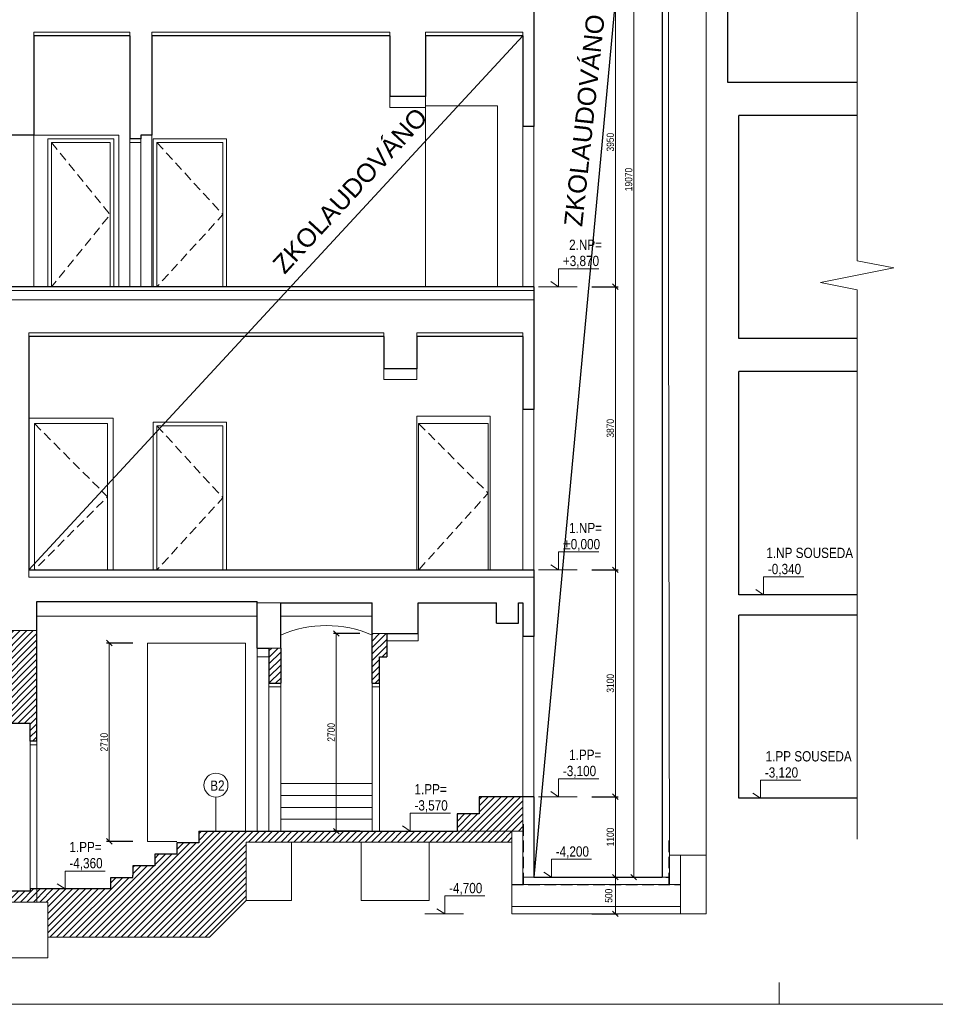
# Model space of a CAD drawing. Header units: millimetres. Extents: x -300958 to -108039, y 30118 to 292543.
# Tile 3 of 256: x -257608 to -245100, y 38432 to 51888. Entities that reach past the tile are written whole.
import ezdxf

# ---------------------------------------------------------------- set-up
doc = ezdxf.new("R2010")
doc.units = ezdxf.units.MM
doc.header["$MEASUREMENT"] = 0
for name, pattern in [('DGN Style 2', [879.857395, 527.914437, -351.942958]), ('DGN Style 3', [888.558256, 634.684469, -253.873788]), ('HIDDEN', [0.375, 0.25, -0.125])]:
    doc.linetypes.add(name, pattern=pattern)
doc.layers.get('0').update_dxf_attribs({"lineweight": 13})
doc.layers.get('Defpoints').update_dxf_attribs({"color": 3, "lineweight": 13})
for name, color, linetype, lineweight in [('BOURÁNÍ', 40, 'Continuous', 13), ('dims', 7, 'Continuous', 9), ('ETAPY', 7, 'Continuous', 0), ('legenda', 7, 'Continuous', 13), ('Materiály', 1, 'Continuous', 13), ('RAMECEK', 7, 'Continuous', 0), ('tenka', 7, 'Continuous', 13), ('výškové kóty', 7, 'Continuous', 13), ('walls', 7, 'Continuous', 13)]:
    doc.layers.add(name, color=color, linetype=linetype, lineweight=lineweight)
doc.styles.add('GENERATED_STYLE_8', font='arial.ttf')
doc.styles.add('STYLE-0', font='ARIALN.TTF')
doc.dimstyles.new('arch', dxfattribs={"dimscale": 50, "dimtxt": 2.5, "dimasz": 2.5, "dimexe": 1.25, "dimexo": 0.9, "dimtad": 1, "dimdec": 0, "dimtxsty": 'STYLE-0', "dimblk": 'ARCHTICK', "dimcen": 2.5, "dimadec": 0, "dimazin": 0, "dimtfac": 1, "dimtdec": 0, "dimtmove": 2, "dimatfit": 3, "dimldrblk": 'ARCHTICK', "dimfxl": 0, "dimarcsym": 0})

# ---------------------------------------------------------------- blocks, each defined once
blk = doc.blocks.new('_ArchTick')
at = {"color": 0, "linetype": 'ByBlock', "flags": 128}
blk.add_lwpolyline([(-0.5, -0.5), (0.5, 0.5)], dxfattribs=at)
blk = doc.blocks.new('*D754')
at = {"layer": 'Defpoints', "color": 0, "linetype": 'Continuous'}
for p in [(-249867, 48239), (-249867, 44369), (-249470, 44369)]:
    blk.add_point(p, dxfattribs=at)
at = {"layer": 'dims', "color": 0, "linetype": 'Continuous', "lineweight": -2}
for p, q in [((-249792, 48239), (-249432, 48239)), ((-249792, 44369), (-249432, 44369))]:
    blk.add_line(p, q, dxfattribs=at)
at = {"layer": 'dims', "linetype": 'Continuous', "lineweight": 0}
blk.add_line((-249470, 48239), (-249470, 44369), dxfattribs=at)
at = {"layer": 'dims', "linetype": 'Continuous', "lineweight": 0, "xscale": 75, "yscale": 75, "zscale": 75}
for p, rotation in [((-249470, 48239), 90), ((-249470, 44369), 270)]:
    blk.add_blockref('_ArchTick', p, dxfattribs=dict(at, rotation=rotation))
at = {"layer": 'dims', "color": 0, "linetype": 'Continuous', "insert": (-249539, 46304), "char_height": 100, "attachment_point": 5, "rotation": 90, "style": 'STYLE-0'}
blk.add_mtext('3870', dxfattribs=at)
blk = doc.blocks.new('*D755')
at = {"layer": 'Defpoints', "color": 0, "linetype": 'Continuous'}
for p in [(-249867, 52189), (-249867, 48239), (-249470, 48239)]:
    blk.add_point(p, dxfattribs=at)
at = {"layer": 'dims', "color": 0, "linetype": 'Continuous', "lineweight": -2}
for p, q in [((-249792, 52189), (-249432, 52189)), ((-249792, 48239), (-249432, 48239))]:
    blk.add_line(p, q, dxfattribs=at)
at = {"layer": 'dims', "linetype": 'Continuous', "lineweight": 0}
blk.add_line((-249470, 52189), (-249470, 48239), dxfattribs=at)
at = {"layer": 'dims', "linetype": 'Continuous', "lineweight": 0, "xscale": 75, "yscale": 75, "zscale": 75}
for p, rotation in [((-249470, 52189), 90), ((-249470, 48239), 270)]:
    blk.add_blockref('_ArchTick', p, dxfattribs=dict(at, rotation=rotation))
at = {"layer": 'dims', "color": 0, "linetype": 'Continuous', "insert": (-249539, 50214), "char_height": 100, "attachment_point": 5, "rotation": 90, "style": 'STYLE-0'}
blk.add_mtext('3950', dxfattribs=at)
blk = doc.blocks.new('*D758')
at = {"layer": 'Defpoints', "color": 0, "linetype": 'Continuous'}
for p in [(-249617, 59239), (-249617, 40169), (-249220, 40169)]:
    blk.add_point(p, dxfattribs=at)
at = {"layer": 'dims', "color": 0, "linetype": 'Continuous', "lineweight": -2}
for p, q in [((-249542, 59239), (-249182, 59239)), ((-249542, 40169), (-249182, 40169))]:
    blk.add_line(p, q, dxfattribs=at)
at = {"layer": 'dims', "linetype": 'Continuous', "lineweight": 0}
blk.add_line((-249220, 59239), (-249220, 40169), dxfattribs=at)
at = {"layer": 'dims', "linetype": 'Continuous', "lineweight": 0, "xscale": 75, "yscale": 75, "zscale": 75}
for p, rotation in [((-249220, 59239), 90), ((-249220, 40169), 270)]:
    blk.add_blockref('_ArchTick', p, dxfattribs=dict(at, rotation=rotation))
at = {"layer": 'dims', "color": 0, "linetype": 'Continuous', "insert": (-249289, 49704), "char_height": 100, "attachment_point": 5, "rotation": 90, "style": 'STYLE-0'}
blk.add_mtext('19070', dxfattribs=at)
blk = doc.blocks.new('*D759')
at = {"layer": 'Defpoints', "color": 0, "linetype": 'Continuous'}
for p in [(-249867, 44369), (-249867, 41269), (-249470, 41269)]:
    blk.add_point(p, dxfattribs=at)
at = {"layer": 'dims', "color": 0, "linetype": 'Continuous', "lineweight": -2}
for p, q in [((-249792, 44369), (-249432, 44369)), ((-249792, 41269), (-249432, 41269))]:
    blk.add_line(p, q, dxfattribs=at)
at = {"layer": 'dims', "linetype": 'Continuous', "lineweight": 0}
blk.add_line((-249470, 44369), (-249470, 41269), dxfattribs=at)
at = {"layer": 'dims', "linetype": 'Continuous', "lineweight": 0, "xscale": 75, "yscale": 75, "zscale": 75}
for p, rotation in [((-249470, 44369), 90), ((-249470, 41269), 270)]:
    blk.add_blockref('_ArchTick', p, dxfattribs=dict(at, rotation=rotation))
at = {"layer": 'dims', "color": 0, "linetype": 'Continuous', "insert": (-249539, 42819), "char_height": 100, "attachment_point": 5, "rotation": 90, "style": 'STYLE-0'}
blk.add_mtext('3100', dxfattribs=at)
blk = doc.blocks.new('*D760')
at = {"layer": 'Defpoints', "color": 0, "linetype": 'Continuous'}
for p in [(-249867, 41269), (-249867, 40169), (-249470, 40169)]:
    blk.add_point(p, dxfattribs=at)
at = {"layer": 'dims', "color": 0, "linetype": 'Continuous', "lineweight": -2}
for p, q in [((-249792, 41269), (-249432, 41269)), ((-249792, 40169), (-249432, 40169))]:
    blk.add_line(p, q, dxfattribs=at)
at = {"layer": 'dims', "linetype": 'Continuous', "lineweight": 0}
blk.add_line((-249470, 41269), (-249470, 40169), dxfattribs=at)
at = {"layer": 'dims', "linetype": 'Continuous', "lineweight": 0, "xscale": 75, "yscale": 75, "zscale": 75}
for p, rotation in [((-249470, 41269), 90), ((-249470, 40169), 270)]:
    blk.add_blockref('_ArchTick', p, dxfattribs=dict(at, rotation=rotation))
at = {"layer": 'dims', "color": 0, "linetype": 'Continuous', "insert": (-249539, 40719), "char_height": 100, "attachment_point": 5, "rotation": 90, "style": 'STYLE-0'}
blk.add_mtext('1100', dxfattribs=at)
blk = doc.blocks.new('*D761')
at = {"layer": 'Defpoints', "color": 0, "linetype": 'Continuous'}
for p in [(-249867, 40169), (-249867, 39669), (-249470, 39669)]:
    blk.add_point(p, dxfattribs=at)
at = {"layer": 'dims', "color": 0, "linetype": 'Continuous', "lineweight": -2}
for p, q in [((-249792, 40169), (-249432, 40169)), ((-249792, 39669), (-249432, 39669))]:
    blk.add_line(p, q, dxfattribs=at)
at = {"layer": 'dims', "linetype": 'Continuous', "lineweight": 0}
blk.add_line((-249470, 40169), (-249470, 39669), dxfattribs=at)
at = {"layer": 'dims', "linetype": 'Continuous', "lineweight": 0, "xscale": 75, "yscale": 75, "zscale": 75}
for p, rotation in [((-249470, 40169), 90), ((-249470, 39669), 270)]:
    blk.add_blockref('_ArchTick', p, dxfattribs=dict(at, rotation=rotation))
at = {"layer": 'dims', "color": 0, "linetype": 'Continuous', "insert": (-249561, 39916), "char_height": 100, "attachment_point": 5, "rotation": 90, "style": 'STYLE-0'}
blk.add_mtext('500', dxfattribs=at)
blk = doc.blocks.new('*D798')
at = {"layer": 'Defpoints', "color": 0, "linetype": 'Continuous'}
for p in [(-255987, 43369), (-256384, 40659), (-255987, 40659)]:
    blk.add_point(p, dxfattribs=at)
at = {"layer": 'dims', "color": 0, "linetype": 'Continuous', "lineweight": -2}
for p, q in [((-256062, 43369), (-256421, 43369)), ((-256062, 40659), (-256421, 40659))]:
    blk.add_line(p, q, dxfattribs=at)
at = {"layer": 'dims', "linetype": 'Continuous', "lineweight": 0}
blk.add_line((-256384, 43369), (-256384, 40659), dxfattribs=at)
at = {"layer": 'dims', "linetype": 'Continuous', "lineweight": 0, "xscale": 75, "yscale": 75, "zscale": 75}
for p, rotation in [((-256384, 43369), 90), ((-256384, 40659), 270)]:
    blk.add_blockref('_ArchTick', p, dxfattribs=dict(at, rotation=rotation))
at = {"layer": 'dims', "color": 0, "linetype": 'Continuous', "insert": (-256454, 42014), "char_height": 100, "attachment_point": 5, "rotation": 90, "style": 'STYLE-0'}
blk.add_mtext('2710', dxfattribs=at)
blk = doc.blocks.new('*D799')
at = {"layer": 'Defpoints', "color": 0, "linetype": 'Continuous'}
for p in [(-252886, 43499), (-253283, 40799), (-252886, 40799)]:
    blk.add_point(p, dxfattribs=at)
at = {"layer": 'dims', "color": 0, "linetype": 'Continuous', "lineweight": -2}
for p, q in [((-252961, 43499), (-253321, 43499)), ((-252961, 40799), (-253321, 40799))]:
    blk.add_line(p, q, dxfattribs=at)
at = {"layer": 'dims', "linetype": 'Continuous', "lineweight": 0}
blk.add_line((-253283, 43499), (-253283, 40799), dxfattribs=at)
at = {"layer": 'dims', "linetype": 'Continuous', "lineweight": 0, "xscale": 75, "yscale": 75, "zscale": 75}
for p, rotation in [((-253283, 43499), 90), ((-253283, 40799), 270)]:
    blk.add_blockref('_ArchTick', p, dxfattribs=dict(at, rotation=rotation))
at = {"layer": 'dims', "color": 0, "linetype": 'Continuous', "insert": (-253353, 42149), "char_height": 100, "attachment_point": 5, "rotation": 90, "style": 'STYLE-0'}
blk.add_mtext('2700', dxfattribs=at)

msp = doc.modelspace()

# ---------------------------------------------------------------- hatches: boundary and pattern name
at = {"layer": 'BOURÁNÍ', "linetype": 'Continuous'}
h = msp.add_hatch(dxfattribs=at)
h.set_pattern_fill('ANSI31', color=256, scale=500, style=0)
h.paths.add_polyline_path([(-257372.6, 43538.8), (-258002.6, 43538.8), (-258002.6, 42268.8), (-257462.6, 42268.8), (-257462.6, 42028.8), (-257372.6, 42028.8)])
h = msp.add_hatch(dxfattribs=at)
h.set_pattern_fill('ANSI31', color=256, scale=500, style=0)
h.paths.add_polyline_path([(-252792.6, 42818.8), (-252692.6, 42818.8), (-252692.6, 43178.8), (-252592.6, 43178.8), (-252592.6, 43498.8), (-252792.6, 43498.8)])
h = msp.add_hatch(dxfattribs=at)
h.set_pattern_fill('ANSI31', color=256, scale=500, style=0)
h.set_pattern_definition([(45, (3e-11, -140), (-44.194174, 44.194174), [])])
h.paths.add_polyline_path([(-254042.6, 43298.8), (-254202.6, 43298.8), (-254202.6, 42818.8), (-254042.6, 42818.8)])
h = msp.add_hatch(dxfattribs=at)
h.set_pattern_fill('ANSI31', color=256, scale=500, style=0)
h.paths.add_polyline_path([(-251332.6, 41033.8), (-251632.6, 41033.8), (-251632.6, 40798.8), (-250732.6, 40798.8), (-250732.6, 40938.8), (-250732.6, 41268.8), (-251332.6, 41268.8)])
h = msp.add_hatch(dxfattribs=at)
h.set_pattern_fill('ANSI31', color=256, scale=500, style=0)
h.paths.add_polyline_path([(-253428.9, 40682.6), (-253428.9, 40914.9), (-253276.8, 40914.9), (-253276.8, 40682.6)], flags=24)
h = msp.add_hatch(dxfattribs=at)
h.set_pattern_fill('ANSI31', color=256, scale=500, style=0)
h.paths.add_polyline_path([(-250882.6, 40648.8), (-250882.6, 40798.8), (-251632.6, 40798.8), (-255162.6, 40798.8), (-255162.6, 40640.8), (-255462.6, 40640.8), (-255462.6, 40518.8), (-255462.6, 40482.8), (-255762.6, 40482.8), (-255762.6, 40324.8), (-256062.6, 40324.8), (-256062.6, 40198.8), (-256062.6, 40166.8), (-256362.6, 40166.8), (-256362.6, 40008.8), (-257372.6, 40008.8), (-257372.6, 39828.8), (-257222.6, 39828.8), (-257222.6, 39348.8), (-255012.6, 39348.8), (-254512.6, 39848.8), (-254512.6, 40648.8)])
h.paths.add_polyline_path([(-258002.6, 39978.8), (-258002.6, 39828.8), (-257372.6, 39828.8), (-257372.6, 40008.8), (-257462.6, 40008.8), (-257462.6, 39978.8)])
h.paths.add_polyline_path([(-258152.6, 39348.8), (-258152.6, 39538.8), (-258736.8, 39538.8), (-258602.6, 39348.8)])

# ---------------------------------------------------------------- linework, layer by layer
at = {"layer": 'BOURÁNÍ', "linetype": 'Continuous', "lineweight": 30}
for p, q in [((-257372.6, 42028.8), (-257372.6, 43538.8)), ((-252792.6, 42818.8), (-252792.6, 43498.8)), ((-252592.6, 43498.8), (-252592.6, 43178.8)), ((-254202.6, 43298.8), (-254202.6, 42818.8)), ((-254042.6, 43298.8), (-254042.6, 42818.8)), ((-252692.6, 43178.8), (-252592.6, 43178.8)), ((-252692.6, 42818.8), (-252692.6, 43178.8)), ((-254202.6, 42818.8), (-254042.6, 42818.8)), ((-252792.6, 42818.8), (-252692.6, 42818.8)), ((-257462.6, 42268.8), (-258002.6, 42268.8)), ((-257462.6, 42028.8), (-257462.6, 42268.8)), ((-257372.6, 42028.8), (-257462.6, 42028.8)), ((-250732.6, 41268.8), (-251332.6, 41268.8)), ((-251332.6, 41268.8), (-251332.6, 41033.8)), ((-251332.6, 41033.8), (-251632.6, 41033.8)), ((-251632.6, 41033.8), (-251632.6, 40798.8))]:
    msp.add_line(p, q, dxfattribs=at)
at = {"layer": 'BOURÁNÍ', "linetype": 'Continuous'}
for p, q in [((-255862.6, 40658.8), (-255862.6, 43368.8)), ((-255862.6, 43368.8), (-254522.6, 43368.8)), ((-254522.6, 40798.8), (-254522.6, 43368.8)), ((-254362.6, 40798.8), (-254362.6, 43178.8)), ((-254202.6, 42818.8), (-254202.6, 40798.8)), ((-254042.6, 42818.8), (-254042.6, 40798.8)), ((-252792.6, 42818.8), (-252792.6, 40798.8)), ((-252692.6, 42818.8), (-252692.6, 40798.8)), ((-254202.6, 42768.8), (-254042.6, 42768.8)), ((-252792.6, 42768.8), (-252692.6, 42768.8)), ((-257462.6, 40008.8), (-257462.6, 42028.8)), ((-257372.6, 40008.8), (-257372.6, 42028.8)), ((-257372.6, 41978.8), (-257462.6, 41978.8)), ((-254042.6, 41448.8), (-252792.6, 41448.8)), ((-254042.6, 41286.3), (-252792.6, 41286.3)), ((-254042.6, 41123.8), (-252792.6, 41123.8)), ((-254042.6, 40961.3), (-252792.6, 40961.3)), ((-255462.6, 40658.8), (-255862.6, 40658.8))]:
    msp.add_line(p, q, dxfattribs=at)
at = {"layer": 'ETAPY', "linetype": 'Continuous', "lineweight": 30}
for p, q in [((-248832.6, 59078.8), (-250582.6, 40168.8)), ((-257482.6, 44368.8), (-250732.6, 51668.8))]:
    msp.add_line(p, q, dxfattribs=at)
at = {"layer": 'legenda', "linetype": 'Continuous', "lineweight": 0}
msp.add_line((-254926.4, 41264.4), (-254926.4, 40798.8), dxfattribs=at)
msp.add_circle((-254926.4, 41428.2), 163.8, dxfattribs=at)
at = {"layer": 'Materiály', "linetype": 'Continuous', "lineweight": 0}
for p, q in [((-256102.6, 51718.8), (-257412.6, 51718.8)), ((-252552.6, 51718.8), (-255802.6, 51718.8)), ((-250732.6, 51718.8), (-252062.6, 51718.8))]:
    msp.add_line(p, q, dxfattribs=at)
at = {"layer": 'Materiály', "linetype": 'Continuous'}
for p, q in [((-248742.6, 48238.8), (-248732.6, 40168.8)), ((-248232.2, 40468.8), (-248732.6, 40468.8)), ((-248582.6, 39668.8), (-248582.6, 40468.8))]:
    msp.add_line(p, q, dxfattribs=at)
at = {"layer": 'Materiály', "linetype": 'DGN Style 3', "lineweight": 30, "ltscale": 0.25}
for p, q in [((-250727.6, 40068.8), (-250727.6, 40938.8)), ((-248737.6, 40068.8), (-248737.6, 40668.8)), ((-250882.6, 40068.8), (-248582.6, 40068.8))]:
    msp.add_line(p, q, dxfattribs=at)
at = {"layer": 'RAMECEK', "linetype": 'Continuous', "lineweight": 0}
msp.add_line((-247232.6, 38432.5), (-247232.6, 38732.5), dxfattribs=at)
at = {"layer": 'RAMECEK', "linetype": 'Continuous', "lineweight": 0, "flags": 128}
msp.add_lwpolyline([(-268232.6, 38432.5), (-236732.6, 38432.5), (-236732.6, 63182.5), (-268232.6, 63182.5)], close=True, dxfattribs=at)
at = {"layer": 'tenka', "linetype": 'Continuous'}
for p, q in [((-246167.6, 56687.7), (-246167.6, 48594.6)), ((-248232.2, 40468.8), (-248232.2, 56596.2)), ((-248742.6, 48238.8), (-248742.6, 52188.8)), ((-256102.6, 51718.8), (-257412.6, 51718.8)), ((-257412.6, 51668.8), (-257412.6, 51718.8)), ((-256102.6, 51668.8), (-256102.6, 51718.8)), ((-252552.6, 51718.8), (-255802.6, 51718.8)), ((-255802.6, 51668.8), (-255802.6, 51718.8)), ((-252552.6, 51668.8), (-252552.6, 51718.8)), ((-250732.6, 51718.8), (-252062.6, 51718.8)), ((-252062.6, 51668.8), (-252062.6, 51718.8)), ((-250732.6, 51668.8), (-250732.6, 51718.8)), ((-251082.6, 50708.8), (-252062.6, 50708.8)), ((-252062.6, 50708.8), (-252062.6, 48238.8)), ((-251082.6, 50708.8), (-251082.6, 48238.8)), ((-250732.6, 50428.8), (-250732.6, 48238.8)), ((-250582.6, 48238.8), (-250582.6, 50428.8)), ((-257412.6, 50308.8), (-257412.6, 48238.8)), ((-256252.6, 50308.8), (-257412.6, 50308.8)), ((-257222.6, 50258.8), (-256322.6, 50258.8)), ((-257222.6, 50258.8), (-257222.6, 48238.8)), ((-257172.6, 50208.8), (-256372.6, 50208.8)), ((-257172.6, 50208.8), (-257172.6, 48238.8)), ((-256372.6, 50208.8), (-256372.6, 48238.8)), ((-256322.6, 50258.8), (-256322.6, 48238.8)), ((-256252.6, 50308.8), (-256252.6, 48238.8)), ((-256102.6, 50258.8), (-256102.6, 48238.8)), ((-255952.6, 50258.8), (-255952.6, 48238.8)), ((-255802.6, 50308.8), (-255802.6, 48238.8)), ((-255782.6, 50258.8), (-254782.6, 50258.8)), ((-255782.6, 50258.8), (-255782.6, 48238.8)), ((-255732.6, 50208.8), (-254832.6, 50208.8)), ((-255732.6, 50208.8), (-255732.6, 48238.8)), ((-254832.6, 50208.8), (-254832.6, 48238.8)), ((-254782.6, 50258.8), (-254782.6, 48238.8)), ((-246167.6, 48594.6), (-245667.6, 48494.6)), ((-245667.6, 48494.6), (-246667.6, 48294.6)), ((-245667.6, 48494.6), (-246667.6, 48294.6)), ((-246667.6, 48294.6), (-246167.6, 48194.6)), ((-246667.6, 48294.6), (-246167.6, 48194.6)), ((-246167.6, 48194.6), (-246167.6, 40690.2)), ((-252632.6, 47608.8), (-257482.6, 47608.8)), ((-257482.6, 47558.8), (-257482.6, 47608.8)), ((-252632.6, 47558.8), (-252632.6, 47608.8)), ((-250732.6, 47608.8), (-252182.6, 47608.8)), ((-252182.6, 47558.8), (-252182.6, 47608.8)), ((-250732.6, 47558.8), (-250732.6, 47608.8)), ((-250732.6, 46558.8), (-250732.6, 44368.8)), ((-250582.6, 44368.8), (-250582.6, 46558.8)), ((-257482.6, 46443.8), (-256332.6, 46443.8)), ((-256332.6, 46443.8), (-256332.6, 44368.8)), ((-252182.6, 46468.8), (-252182.6, 44368.8)), ((-252182.6, 46468.8), (-251182.6, 46468.8)), ((-251182.6, 46468.8), (-251182.6, 44368.8)), ((-257407.6, 46368.8), (-256407.6, 46368.8)), ((-257407.6, 46368.8), (-257407.6, 44368.8)), ((-256407.6, 46368.8), (-256407.6, 44368.8)), ((-255782.6, 46388.8), (-254782.6, 46388.8)), ((-255782.6, 46388.8), (-255782.6, 44368.8)), ((-255732.6, 46338.8), (-254832.6, 46338.8)), ((-255732.6, 46338.8), (-255732.6, 44368.8)), ((-254832.6, 46338.8), (-254832.6, 44368.8)), ((-254782.6, 46388.8), (-254782.6, 44368.8)), ((-252157.6, 46368.8), (-251207.6, 46368.8)), ((-252157.6, 46368.8), (-252157.6, 44368.8)), ((-251207.6, 46368.8), (-251207.6, 44368.8)), ((-257482.6, 44368.8), (-257482.6, 44268.8)), ((-254042.6, 43918.8), (-254362.6, 43918.8)), ((-257372.6, 43738.8), (-254362.6, 43738.8)), ((-254042.6, 43738.8), (-252792.6, 43738.8)), ((-257372.6, 43538.8), (-258002.6, 43538.8)), ((-252592.6, 43498.8), (-252792.6, 43498.8)), ((-250732.6, 43458.8), (-250732.6, 41268.8)), ((-250582.6, 41268.8), (-250582.6, 43458.8)), ((-254362.6, 43178.8), (-254362.6, 43298.8)), ((-254202.6, 43298.8), (-254042.6, 43298.8)), ((-254362.6, 43178.8), (-254202.6, 43178.8)), ((-250732.6, 41268.8), (-250732.6, 40938.8)), ((-250732.6, 40938.8), (-250732.6, 40168.8)), ((-251632.6, 40798.8), (-250732.6, 40798.8)), ((-250882.6, 39668.8), (-250882.6, 40798.8)), ((-254512.6, 40648.8), (-254512.6, 39848.8)), ((-254512.6, 40648.8), (-250882.6, 40648.8)), ((-253892.6, 40648.8), (-253892.6, 39848.8)), ((-252942.6, 39848.8), (-252942.6, 40648.8)), ((-252012.6, 39848.8), (-252012.6, 40648.8)), ((-248232.2, 39668.8), (-248232.2, 40468.8)), ((-250732.6, 40168.8), (-250732.6, 40068.8)), ((-250732.6, 40168.8), (-250582.6, 40168.8)), ((-248832.6, 40168.8), (-248782.6, 40168.8)), ((-248732.6, 40168.8), (-248732.6, 40068.8)), ((-257372.6, 40008.8), (-257372.6, 39828.8)), ((-250882.6, 40068.8), (-248582.6, 40068.8)), ((-257222.6, 39828.8), (-263957.6, 39828.8)), ((-257222.6, 39828.8), (-257222.6, 39068.8)), ((-255012.6, 39348.8), (-254512.6, 39848.8)), ((-254512.6, 39848.8), (-253892.6, 39848.8)), ((-252942.6, 39848.8), (-252012.6, 39848.8)), ((-250882.6, 39768.8), (-248582.6, 39768.8)), ((-250882.6, 39668.8), (-248232.2, 39668.8)), ((-257222.6, 39348.8), (-255012.6, 39348.8)), ((-257222.6, 39068.8), (-258152.6, 39068.8))]:
    msp.add_line(p, q, dxfattribs=at)
at = {"layer": 'tenka', "linetype": 'Continuous', "lineweight": 0}
for p, q in [((-255952.6, 50208.8), (-256102.6, 50208.8)), ((-250582.6, 48188.8), (-264132.6, 48188.8)), ((-250582.6, 48058.8), (-264132.6, 48058.8)), ((-250582.6, 44268.8), (-257482.6, 44268.8))]:
    msp.add_line(p, q, dxfattribs=at)
at = {"layer": 'tenka', "linetype": 'Continuous', "flags": 128}
for points in [[(-252552.6, 50838.8), (-252552.6, 50688.8), (-252062.6, 50688.8), (-252062.6, 50838.8)], [(-252632.6, 47118.8), (-252632.6, 46968.8), (-252182.6, 46968.8), (-252182.6, 47118.8)], [(-252592.6, 43498.8), (-252592.6, 43398.8), (-252162.6, 43398.8), (-252162.6, 43498.8)]]:
    msp.add_lwpolyline(points, dxfattribs=at)
at = {"layer": 'tenka', "linetype": 'HIDDEN', "ltscale": 500, "flags": 128}
for points in [[(-257172.6, 50208.8), (-256372.6, 49223.8), (-257172.6, 48238.8)], [(-255732.6, 50208.8), (-254832.6, 49223.8), (-255732.6, 48238.8)], [(-257407.6, 46368.8), (-256407.6, 45368.8), (-257407.6, 44368.8)], [(-255732.6, 46338.8), (-254832.6, 45353.8), (-255732.6, 44368.8)], [(-252157.6, 46368.8), (-251207.6, 45418.8), (-252157.6, 44368.8)]]:
    msp.add_lwpolyline(points, dxfattribs=at)
at = {"layer": 'tenka', "linetype": 'Continuous'}
msp.add_arc((-253417.6, 42041.4), 1567.4, 66.50003, 113.49997, dxfattribs=at)
at = {"layer": 'výškové kóty', "linetype": 'DGN Style 2', "lineweight": 0}
for p, q in [((-250519.9, 48238.8), (-249971.2, 48238.8)), ((-250519.9, 44368.8), (-249971.2, 44368.8)), ((-247719.5, 44028.8), (-247170.8, 44028.8)), ((-250519.9, 41268.8), (-249971.2, 41268.8)), ((-247760.8, 41248.8), (-247212.2, 41248.8)), ((-252075, 39668.8), (-251526.3, 39668.8))]:
    msp.add_line(p, q, dxfattribs=at)
at = {"layer": 'výškové kóty', "linetype": 'Continuous', "lineweight": 0, "flags": 128}
for points in [[(-249696.8, 48484.2), (-250245.5, 48484.2), (-250245.5, 48238.8), (-250352, 48309.2)], [(-249696.8, 44614.2), (-250245.5, 44614.2), (-250245.5, 44368.8), (-250352, 44439.2)], [(-246896.5, 44274.2), (-247445.2, 44274.2), (-247445.2, 44028.8), (-247551.6, 44099.2)], [(-249696.8, 41514.2), (-250245.5, 41514.2), (-250245.5, 41268.8), (-250352, 41339.2)], [(-246937.8, 41494.2), (-247486.5, 41494.2), (-247486.5, 41248.8), (-247592.9, 41319.2)], [(-251724.1, 41044.2), (-252272.7, 41044.2), (-252272.7, 40798.8), (-252379.2, 40869.2)], [(-249794.7, 40414.2), (-250343.4, 40414.2), (-250343.4, 40168.8), (-250449.8, 40239.2)], [(-256438.7, 40254.2), (-256987.3, 40254.2), (-256987.3, 40008.8), (-257093.8, 40079.2)], [(-251251.9, 39914.2), (-251800.6, 39914.2), (-251800.6, 39668.8), (-251907.1, 39739.2)]]:
    msp.add_lwpolyline(points, dxfattribs=at)
at = {"layer": 'walls', "linetype": 'Continuous', "lineweight": 30}
for p, q in [((-248832.6, 59078.8), (-248832.6, 40168.8)), ((-247932.2, 51028.8), (-247932.2, 55926.5)), ((-250582.6, 52188.8), (-250582.6, 50428.8)), ((-256102.6, 51668.8), (-257412.6, 51668.8)), ((-257412.6, 51668.8), (-257412.6, 50308.8)), ((-256102.6, 51668.8), (-256102.6, 50258.8)), ((-252552.6, 51668.8), (-255802.6, 51668.8)), ((-255802.6, 51668.8), (-255802.6, 50308.8)), ((-252552.6, 51668.8), (-252552.6, 50838.8)), ((-250732.6, 51668.8), (-252062.6, 51668.8)), ((-252062.6, 51668.8), (-252062.6, 50838.8)), ((-250732.6, 51668.8), (-250732.6, 50428.8)), ((-246167.6, 51028.8), (-247932.2, 51028.8)), ((-252062.6, 50838.8), (-252552.6, 50838.8)), ((-247782.2, 47528.8), (-247782.2, 50578.8)), ((-246167.6, 50578.8), (-247782.2, 50578.8)), ((-250582.6, 50428.8), (-250732.6, 50428.8)), ((-257412.6, 50308.8), (-257832.6, 50308.8)), ((-255952.6, 50258.8), (-256102.6, 50258.8)), ((-255802.6, 50308.8), (-255952.6, 50308.8)), ((-255952.6, 50308.8), (-255952.6, 50258.8)), ((-250732.6, 48238.8), (-264132.6, 48238.8)), ((-250582.6, 48238.8), (-250732.6, 48238.8)), ((-250582.6, 48238.8), (-250582.6, 46558.8)), ((-252632.6, 47558.8), (-257482.6, 47558.8)), ((-257482.6, 47558.8), (-257482.6, 44368.8)), ((-252632.6, 47558.8), (-252632.6, 47118.8)), ((-250732.6, 47558.8), (-252182.6, 47558.8)), ((-252182.6, 47558.8), (-252182.6, 47118.8)), ((-250732.6, 47558.8), (-250732.6, 46558.8)), ((-246167.6, 47528.8), (-247782.2, 47528.8)), ((-252182.6, 47118.8), (-252632.6, 47118.8)), ((-247782.2, 44028.8), (-247782.2, 47078.8)), ((-246167.6, 47078.8), (-247782.2, 47078.8)), ((-250582.6, 46558.8), (-250732.6, 46558.8)), ((-257482.6, 44368.8), (-250582.6, 44368.8)), ((-250582.6, 44368.8), (-250582.6, 43458.8)), ((-246167.6, 44028.8), (-247782.2, 44028.8)), ((-257372.6, 43538.8), (-257372.6, 43938.8)), ((-257372.6, 43938.8), (-254362.6, 43938.8)), ((-254362.6, 43298.8), (-254362.6, 43938.8)), ((-254042.6, 43298.8), (-254042.6, 43918.8)), ((-254042.6, 43918.8), (-252792.6, 43918.8)), ((-252792.6, 43498.8), (-252792.6, 43918.8)), ((-252162.6, 43498.8), (-252162.6, 43918.8)), ((-252162.6, 43918.8), (-251092.6, 43918.8)), ((-251092.6, 43638.8), (-251092.6, 43918.8)), ((-250792.6, 43638.8), (-250792.6, 43918.8)), ((-250792.6, 43918.8), (-250732.6, 43918.8)), ((-250732.6, 43918.8), (-250732.6, 43458.8)), ((-247782.2, 41248.8), (-247782.2, 43748.8)), ((-246167.6, 43748.8), (-247782.2, 43748.8)), ((-251092.6, 43638.8), (-250792.6, 43638.8)), ((-252592.6, 43498.8), (-252162.6, 43498.8)), ((-250582.6, 43458.8), (-250732.6, 43458.8)), ((-254362.6, 43298.8), (-254202.6, 43298.8)), ((-250582.6, 41268.8), (-250732.6, 41268.8)), ((-250582.6, 41268.8), (-250582.6, 40168.8)), ((-246167.6, 41248.8), (-247782.2, 41248.8)), ((-255162.6, 40798.8), (-251632.6, 40798.8)), ((-250582.6, 40168.8), (-248832.6, 40168.8)), ((-248782.6, 40168.8), (-248732.6, 40168.8)), ((-257462.6, 39978.8), (-263957.6, 39978.8)), ((-257462.6, 40008.8), (-257462.6, 39978.8))]:
    msp.add_line(p, q, dxfattribs=at)
at = {"layer": 'walls', "linetype": 'Continuous', "lineweight": 30, "flags": 128}
for points in [[(-255162.6, 40798.8), (-255162.6, 40640.8), (-255462.6, 40640.8), (-255462.6, 40518.8)], [(-255462.6, 40518.8), (-255462.6, 40482.8), (-255762.6, 40482.8), (-255762.6, 40324.8), (-256062.6, 40324.8), (-256062.6, 40198.8), (-256062.6, 40198.8), (-256062.6, 40198.8)], [(-256362.6, 40008.8), (-256362.6, 40166.8), (-256062.6, 40166.8), (-256062.6, 40198.8), (-256062.6, 40198.8)], [(-256362.6, 40008.8), (-257462.6, 40008.8)]]:
    msp.add_lwpolyline(points, dxfattribs=at)

# ---------------------------------------------------------------- texts
at = {"layer": 'ETAPY', "linetype": 'Continuous', "lineweight": 30, "char_height": 250, "attachment_point": 1, "style": 'GENERATED_STYLE_8'}
for insert, width, rotation in [((-250173.5, 49078), 3004.032, 83.89399), ((-254172.7, 48568.1), 1303.837, 47.33937)]:
    msp.add_mtext('\\A1;ZKOLAUDOVÁNO', dxfattribs=dict(at, insert=insert, width=width, rotation=rotation))
at = {"layer": 'legenda', "linetype": 'Continuous', "lineweight": 0, "insert": (-255005.2, 41490.9), "char_height": 140, "width": 1046.843, "attachment_point": 1, "style": 'STYLE-0'}
msp.add_mtext('B2', dxfattribs=at)
at = {"layer": 'výškové kóty', "linetype": 'Continuous', "lineweight": 0, "char_height": 140, "attachment_point": 1, "style": 'STYLE-0'}
for s, insert, width in [('2.NP=', (-250102.6, 48881.8), 1046.843), ('+3,870', (-250187.8, 48661.1), 1046.843), ('1.NP=', (-250102.6, 45011.8), 1046.843), ('%%P0,000', (-250187.8, 44791.1), 1046.843), ('1.NP SOUSEDA', (-247408.5, 44671.8), 1602.196), ('-0,340', (-247387.4, 44451.1), 1046.843), ('1.PP=', (-250102.6, 41911.8), 1046.843), ('1.PP SOUSEDA', (-247418.6, 41891.8), 1261.99), ('-3,100', (-250187.8, 41691.1), 1046.843), ('-3,120', (-247428.8, 41671.1), 1046.843), ('1.PP=', (-252215, 41441.8), 1046.843), ('-3,570', (-252215, 41221.1), 1046.843), ('1.PP=', (-256929.6, 40651.8), 1046.843), ('-4,200', (-250285.6, 40591.1), 1046.843), ('-4,360', (-256929.6, 40431.1), 1046.843), ('-4,700', (-251742.9, 40091.1), 1046.843)]:
    msp.add_mtext(s, dxfattribs=dict(at, insert=insert, width=width))

# ---------------------------------------------------------------- dimensions: what is measured, and where the dimension line sits
at = {"layer": 'dims', "linetype": 'Continuous'}
for base, p1, p2, picture, middle in [((-249219.6, 40168.8), (-249616.6, 59238.8), (-249616.6, 40168.8), '*D758', (-249289.4, 49703.8)), ((-249469.6, 48238.8), (-249866.6, 52188.8), (-249866.6, 48238.8), '*D755', (-249539.4, 50213.8)), ((-249469.6, 44368.8), (-249866.6, 48238.8), (-249866.6, 44368.8), '*D754', (-249539.4, 46303.8)), ((-249469.6, 41268.8), (-249866.6, 44368.8), (-249866.6, 41268.8), '*D759', (-249539.4, 42818.8)), ((-253283, 40798.8), (-252886.1, 43498.8), (-252886.1, 40798.8), '*D799', (-253352.8, 42148.8)), ((-256383.9, 40658.8), (-255986.9, 43368.8), (-255986.9, 40658.8), '*D798', (-256453.7, 42013.8)), ((-249469.6, 40168.8), (-249866.6, 41268.8), (-249866.6, 40168.8), '*D760', (-249539.4, 40718.8))]:
    dim = msp.add_linear_dim(base=base, p1=p1, p2=p2, angle=90, dimstyle='arch', override={"dimtxt": 2, "dimasz": 1.5, "dimexe": 0.75, "dimexo": 1.5, "dimgap": 0.375, "dimcen": 0.05, "dimclrd": 256, "dimlwd": 0}, dxfattribs=at)
    dim.commit()
    dim.dimension.update_dxf_attribs({"geometry": picture, "text_midpoint": middle})
dim = msp.add_linear_dim(base=(-249469.6, 39668.8), p1=(-249866.6, 40168.8), p2=(-249866.6, 39668.8), angle=90, dimstyle='arch', override={"dimtxt": 2, "dimasz": 1.5, "dimexe": 0.75, "dimexo": 1.5, "dimgap": 0.375, "dimcen": 0.05, "dimclrd": 256, "dimlwd": 0}, dxfattribs=at)
dim.commit()
dim.dimension.update_dxf_attribs({"geometry": '*D761', "text_midpoint": (-249560.7, 39915.8), "dimtype": 160})

doc.saveas('drawing.dxf')
